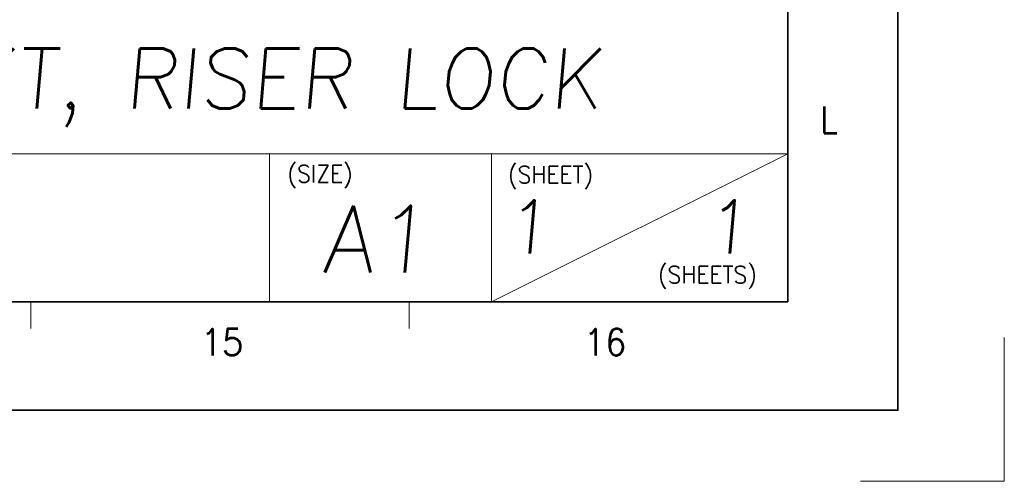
# Model space of a CAD drawing. Header units: millimetres. Extents: x 4065 to 8083, y -652 to 5416.
# Tile 58 of 256: x 6915 to 7047, y 188 to 249. Entities that reach past the tile are written whole.
import ezdxf
from ezdxf.enums import TextEntityAlignment as Align

# ---------------------------------------------------------------- set-up
doc = ezdxf.new("R2010")
doc.units = ezdxf.units.MM
doc.header["$LTSCALE"] = 0.8
doc.linetypes.add('CENTER', pattern=[50.8, 31.75, -6.35, 6.35, -6.35])
doc.layers.get('0').update_dxf_attribs({"linetype": 'CONTINUOUS', "lineweight": 0})
doc.layers.add('1', color=2, linetype='CENTER', lineweight=0)
doc.layers.add('2', color=3, linetype='CONTINUOUS', lineweight=0)
doc.styles.get("Standard").update_dxf_attribs({"font": 'romans.shx', "width": 0.8, "oblique": 5, "bigfont": 'whgtxt.shx'})

msp = doc.modelspace()

# ---------------------------------------------------------------- linework, layer by layer
at = {"color": 7, "linetype": 'Continuous', "lineweight": 35}
for p, q in [((7017.837, 211.576), (7017.837, 776.715)), ((6210.697, 211.576), (7017.837, 211.576))]:
    msp.add_line(p, q, dxfattribs=at)
at = {"color": 7, "linetype": 'Continuous'}
for p, q in [((7017.837, 211.576), (7017.837, 337.691)), ((6866.498, 231.316), (7017.837, 231.316)), ((6948.747, 211.576), (6948.747, 231.316)), ((6978.357, 211.576), (6978.357, 231.316)), ((6978.357, 211.576), (7017.837, 231.316)), ((6866.498, 211.576), (7017.837, 211.576)), ((6866.498, 211.576), (7017.837, 211.576)), ((6900.999, 211.576), (7017.837, 211.576)), ((6916.944, 208.048), (6916.944, 211.576)), ((6967.39, 208.048), (6967.39, 211.576))]:
    msp.add_line(p, q, dxfattribs=at)
at = {"color": 7, "linetype": 'Continuous', "lineweight": 35}
msp.add_lwpolyline([(6192.503, 791.145), (6192.503, 197.145), (7032.503, 197.145), (7032.503, 791.145)], close=True, dxfattribs=at)
at = {"layer": '1'}
for p in [(7046.678, 206.832), (7027.509, 187.663)]:
    msp.add_line(p, (7046.678, 187.663), dxfattribs=at)

# ---------------------------------------------------------------- texts
at = {"color": 7, "linetype": 'Continuous', "width": 0.933333}
for s, height, p in [('L', 3.528, (7023.308, 235.859)), ('15', 3.5277, (6942.449, 206.215)), ('16', 3.5277, (6993.488, 206.215))]:
    msp.add_text(s, height=height, dxfattribs=at).set_placement(p, align=Align.MIDDLE_CENTER)
for s, p in [('(SIZE)', (6951.165, 229.811)), ('(SHEET)', (6980.542, 229.688)), ('(SHEETS)', (7000.528, 216.364))]:
    msp.add_text(s, height=2.288, dxfattribs=at).set_placement(p, align=Align.TOP_LEFT)
at = {"linetype": 'Continuous', "oblique": 5}
for s, height, p in [('A1', 8.8873, (6955.758, 215.523)), ('1', 7.11, (6980.097, 218.02)), ('1', 7.11, (7006.77, 218.02))]:
    msp.add_text(s, height=height, dxfattribs=at).set_placement(p)
at = {"layer": '2', "linetype": 'Continuous', "oblique": 5}
msp.add_text('BRKT, RISER LOCK', height=8, dxfattribs=at).set_placement((6893.419, 237.374))

doc.saveas('drawing.dxf')
